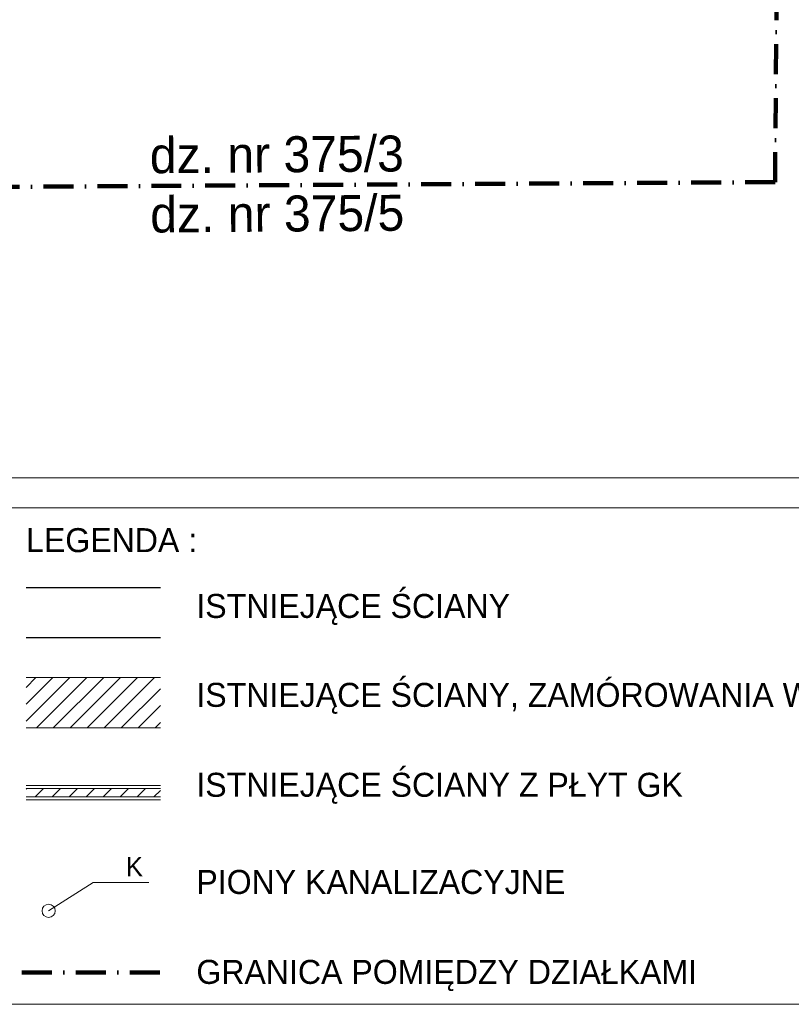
# Model space of a CAD drawing. Extents: x -350010 to -68950, y -41355 to 93095.
# Tile 11 of 256: x -194234 to -187800, y -10855 to -2645. Entities that reach past the tile are written whole.
import ezdxf

# ---------------------------------------------------------------- set-up
doc = ezdxf.new("R2010")
doc.units = 0
doc.header["$MEASUREMENT"] = 0
doc.linetypes.add('Kreski i kropki', pattern=[450, 250, -100, 0, -100])
for name, color, linetype, lineweight in [('ARCH TABELA_Nr_Pióra__21', 7, 'Continuous', 9), ('arch wypelnienia_Nr_Pióra__19', 255, 'Continuous', 0), ('INWENT kanalizacja_Nr_Pióra__21', 7, 'Continuous', 9), ('INWENT KONST. DREWNIANA_Nr_Pióra__20', 1, 'Continuous', 100), ('INWENT OPISY_Nr_Pióra__21', 7, 'Continuous', 9), ('INWENT.ŚCIANY_Nr_Pióra__1', 7, 'Continuous', 25), ('INWENT.ŚCIANY_Nr_Pióra__41', 7, 'Continuous', 15), ('INWENT.ŚCIANY_Nr_Pióra__5', 7, 'Continuous', 13), ('Istniejące schody_Nr_Pióra__5', 7, 'Continuous', 13)]:
    doc.layers.add(name, color=color, linetype=linetype, lineweight=lineweight)
doc.layers.add('arch wypelnienia_Nr_Pióra__102', color=7, linetype='Continuous', lineweight=9, true_color=0xcccccc)
doc.styles.add('GENERATED_STYLE_5', font='txt')
pattern_1 = [(45, (0, 0), (-70.71068, 70.71068), [])]

msp = doc.modelspace()

# ---------------------------------------------------------------- hatches: boundary and pattern name
at = {"layer": 'arch wypelnienia_Nr_Pióra__102', "linetype": 'Continuous'}
h = msp.add_hatch(dxfattribs=at)
h.set_pattern_fill('Fire_Proofing', color=256, style=0, pattern_type=2)
h.set_pattern_definition(pattern_1)
h.paths.add_polyline_path([(-194181.2335, -9125.4414), (-193061.2335, -9125.4414), (-193061.2335, -9055.4414), (-194181.2335, -9055.4414)], flags=0)
at = {"layer": 'arch wypelnienia_Nr_Pióra__19', "linetype": 'Continuous'}
h = msp.add_hatch(dxfattribs=at)
h.set_pattern_fill('Fire_Proofing', color=256, style=0, pattern_type=2)
h.set_pattern_definition(pattern_1)
h.paths.add_polyline_path([(-194181.2335, -8550.4414), (-193061.2335, -8550.4414), (-193061.2335, -8130.4414), (-194181.2335, -8130.4414)], flags=0)

# ---------------------------------------------------------------- linework, layer by layer
at = {"layer": 'ARCH TABELA_Nr_Pióra__21', "linetype": 'Continuous'}
msp.add_line((-161302.3803, -10855.1484), (-202052.3803, -10855.1484), dxfattribs=at)
at = {"layer": 'INWENT kanalizacja_Nr_Pióra__21', "linetype": 'Continuous'}
for p, q in [((-193621.2335, -9840.4414), (-193993.1222, -10075.725)), ((-193158.4752, -9840.4414), (-193621.2335, -9840.4414))]:
    msp.add_line(p, q, dxfattribs=at)
msp.add_circle((-193993.1222, -10075.725), 55, dxfattribs=at)
at = {"layer": 'INWENT KONST. DREWNIANA_Nr_Pióra__20', "linetype": 'Kreski i kropki'}
msp.add_line((-194216.2335, -10590.4414), (-193026.2335, -10590.4414), dxfattribs=at)
at = {"layer": 'INWENT KONST. DREWNIANA_Nr_Pióra__20', "linetype": 'Kreski i kropki', "flags": 128}
for points in [[(-187935.5466, -3999.1419), (-187901.9241, 5.2269)], [(-187935.5466, -3999.1419), (-213026.6775, -4154.2754)]]:
    msp.add_lwpolyline(points, dxfattribs=at)
at = {"layer": 'INWENT.ŚCIANY_Nr_Pióra__1', "linetype": 'Continuous'}
for p, q in [((-194181.2335, -7380.4414), (-193061.2335, -7380.4414)), ((-193061.2335, -7800.4414), (-194181.2335, -7800.4414))]:
    msp.add_line(p, q, dxfattribs=at)
at = {"layer": 'INWENT.ŚCIANY_Nr_Pióra__41', "linetype": 'Continuous'}
for p, q in [((-193061.2335, -8130.4414), (-194181.2335, -8130.4414)), ((-193061.2335, -8550.4414), (-194181.2335, -8550.4414))]:
    msp.add_line(p, q, dxfattribs=at)
at = {"layer": 'INWENT.ŚCIANY_Nr_Pióra__5', "linetype": 'Continuous'}
for p, q in [((-193061.2335, -9030.4414), (-194181.2335, -9030.4414)), ((-193061.2335, -9055.4414), (-194181.2335, -9055.4414)), ((-194181.2335, -9125.4414), (-193061.2335, -9125.4414)), ((-194181.2335, -9150.4414), (-193061.2335, -9150.4414))]:
    msp.add_line(p, q, dxfattribs=at)
at = {"layer": 'Istniejące schody_Nr_Pióra__5', "linetype": 'Continuous'}
for p, q in [((-187552.3803, -6465.1484), (-195452.3803, -6465.1484)), ((-187182.3803, -6715.1484), (-195452.3803, -6715.1484))]:
    msp.add_line(p, q, dxfattribs=at)

# ---------------------------------------------------------------- texts
at = {"layer": 'INWENT kanalizacja_Nr_Pióra__21', "linetype": 'Continuous', "insert": (-193278.4752, -9626.945), "char_height": 160, "attachment_point": 2, "style": 'GENERATED_STYLE_5'}
msp.add_mtext('{K}', dxfattribs=at)
at = {"layer": 'INWENT OPISY_Nr_Pióra__21', "linetype": 'Continuous', "char_height": 300, "attachment_point": 1, "rotation": 0.41833463, "style": 'GENERATED_STYLE_5'}
for s, insert in [('{dz. nr 375/3}', (-193150.6122, -3626.0018)), ('{dz. nr 375/5}', (-193147.0045, -4120.1069))]:
    msp.add_mtext(s, dxfattribs=dict(at, insert=insert))
at = {"layer": 'INWENT OPISY_Nr_Pióra__21', "linetype": 'Continuous', "char_height": 200, "attachment_point": 1, "style": 'GENERATED_STYLE_5'}
for s, insert in [('{LEGENDA :}', (-194181.2335, -6884.8882)), ('{ISTNIEJĄCE ŚCIANY}', (-192761.2335, -7433.5)), ('{ISTNIEJĄCE ŚCIANY, ZAMÓROWANIA WTÓRNE}', (-192761.2335, -8174.7953)), ('{ISTNIEJĄCE ŚCIANY Z PŁYT GK}', (-192761.2335, -8924.7953)), ('{PIONY KANALIZACYJNE}', (-192761.2335, -9734.8883)), ('{GRANICA POMIĘDZY DZIAŁKAMI}', (-192761.2335, -10484.8883))]:
    msp.add_mtext(s, dxfattribs=dict(at, insert=insert))

doc.saveas('drawing.dxf')
